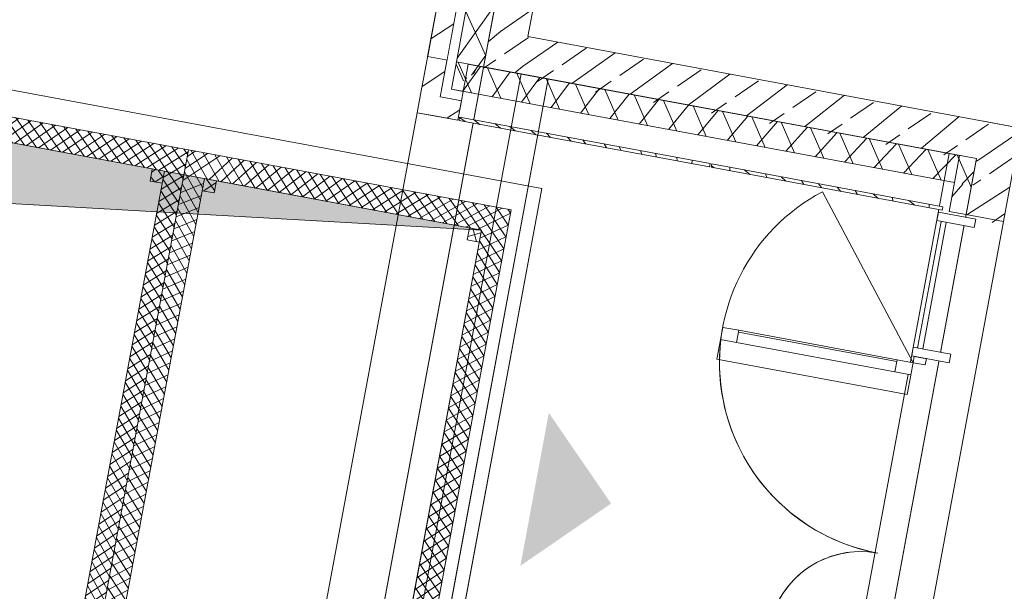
# Model space of a CAD drawing. Header units: metres. Extents: x 0 to 60282398, y -11592309 to 5708004.
# Tile 52 of 136: x 32353345.07 to 32353350.77, y 5707931.69 to 5707935. Entities that reach past the tile are written whole.
import ezdxf

# ---------------------------------------------------------------- set-up
doc = ezdxf.new("R2010")
doc.units = ezdxf.units.M
doc.header["$LTSCALE"] = 0.75
doc.set_wipeout_variables(frame=1)
doc.layers.get('0').update_dxf_attribs({"linetype": 'CONTINUOUS'})
for name, color, linetype, lineweight in [('10417023$0$#9_002_GES I Übersicht Erdgeschoss_1_101_Wand Aussen.A', 7, 'CONTINUOUS', 25), ('10417023$0$#9_002_GES I Übersicht Erdgeschoss_1_102_Wand Innen.A', 7, 'CONTINUOUS', 25), ('10417023$0$#9_002_GES I Übersicht Erdgeschoss_1_104_Decken.A', 7, 'CONTINUOUS', 25), ('10417023$0$#9_002_GES I Übersicht Erdgeschoss_1_115_Außentüren', 7, 'CONTINUOUS', 25), ('10417023$0$#9_002_GES I Übersicht Erdgeschoss_1_201_Aussenwandbekleidung.A', 7, 'CONTINUOUS', 25), ('10417023$0$#9_002_GES I Übersicht Erdgeschoss_1_210_Wärmedämmung', 7, 'CONTINUOUS', 25), ('10417023$0$#9_002_GES I Übersicht Erdgeschoss_1_Neubau_101_Wand Aussen.A', 7, 'CONTINUOUS', 25), ('10417023$0$#9_002_GES I Übersicht Erdgeschoss_1_Neubau_102_Wand Innen.A', 7, 'CONTINUOUS', 25), ('10417023$0$#9_002_GES I Übersicht Erdgeschoss_1_Neubau_104_Decken.A', 7, 'CONTINUOUS', 25), ('10417023$0$#9_002_GES I Übersicht Erdgeschoss_1_Neubau_115_Außentüren', 7, 'CONTINUOUS', 25), ('10417023$0$#9_002_GES I Übersicht Erdgeschoss_1_Neubau_201_Aussenwandbekleidu', 7, 'CONTINUOUS', 25), ('10417023$0$#9_002_GES I Übersicht Erdgeschoss_1_Neubau_210_Wärmedämmung', 7, 'CONTINUOUS', 25), ('10417023$0$#9_002_GES I Übersicht Erdgeschoss_1_Neubau_602_Beschriftung 1_100', 7, 'CONTINUOUS', 25), ('10417023$0$Keine', 7, 'CONTINUOUS', 13)]:
    doc.layers.add(name, color=color, linetype=linetype, lineweight=lineweight)
pattern_1 = [(44.99999999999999, (0, 0), (-0.03535533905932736, 0.03535533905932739), []), (135.0000000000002, (0, 0), (0.03535533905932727, 0.03535533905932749), [])]
pattern_2 = [(-119.9999999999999, (0, 0), (-0.129903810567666, 0.07499999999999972), []), (-59.99999999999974, (0, 0), (0.1299038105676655, 0.0750000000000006), [])]
pattern_3 = [(44.99999999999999, (0, 0), (-0.1697056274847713, 0.1697056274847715), []), (44.99999999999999, (-0.08485281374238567, 0.08485281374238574), (-0.1697056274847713, 0.1697056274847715), [0.18, -0.05999999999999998])]
pattern_4 = [(44.99999999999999, (0, 0), (-0.1414213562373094, 0.1414213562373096), [])]
pattern_5 = [(134.9999999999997, (0, 0), (0.1060660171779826, 0.1060660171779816), []), (134.9999999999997, (-0.03535533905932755, -0.0353553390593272), (0.1060660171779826, 0.1060660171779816), [])]

# ---------------------------------------------------------------- blocks, each defined once
blk = doc.blocks.new('10417023$0$#9_MKO_LP5_ARC_GES_UP_00_002_P_G_modell (3D)')
at = {"layer": '10417023$0$#9_002_GES I Übersicht Erdgeschoss_1_101_Wand Aussen.A', "linetype": 'Continuous', "lineweight": 5, "true_color": 0xff0000}
h = blk.add_hatch(dxfattribs=at)
h.set_pattern_fill('#9_DÄMMUNG__WEICH_0001', color=1, style=0, pattern_type=2)
h.set_pattern_definition(pattern_2)
h.paths.add_polyline_path([(-32353499.24365668, -5707785.84991685), (-32353499.33365456, -5707785.84991685), (-32353499.33365456, -5707785.939914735)])
at = {"layer": '10417023$0$#9_002_GES I Übersicht Erdgeschoss_1_102_Wand Innen.A', "linetype": 'Continuous', "lineweight": 5, "true_color": 0xff0000}
h = blk.add_hatch(dxfattribs=at)
h.set_pattern_fill('#9_BETON__STAHLBETON_0001', color=1, style=0, pattern_type=2)
h.set_pattern_definition(pattern_3)
h.paths.add_polyline_path([(-32353496.12409519, -5707785.62991685), (-32353496.34409519, -5707785.62991685), (-32353496.34409519, -5707785.84991685), (-32353496.12409519, -5707785.84991685)])
h = blk.add_hatch(dxfattribs=at)
h.set_pattern_fill('#9_BETON__STAHLBETON_0001', color=1, style=0, pattern_type=2)
h.set_pattern_definition(pattern_3)
h.paths.add_polyline_path([(-32353496.12409516, -5707785.84991685), (-32353496.34409519, -5707785.84991685), (-32353496.34409519, -5707786.179576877), (-32353496.12409516, -5707786.179576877)])
at = {"layer": '10417023$0$#9_002_GES I Übersicht Erdgeschoss_1_104_Decken.A', "linetype": 'Continuous', "lineweight": 13, "true_color": 0xff0000}
h = blk.add_hatch(dxfattribs=at)
h.set_pattern_fill('#9_GUßASPHALT_0001', color=1, style=0, pattern_type=2)
h.set_pattern_definition(pattern_1)
h.paths.add_polyline_path([(-32353502.73062876, -5707786.633135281), (-32353502.73062876, -5707789.825930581), (-32353500.833813, -5707789.825930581), (-32353500.833813, -5707786.633135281)])
h.paths.add_polyline_path([(-32353502.58381542, -5707786.779532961), (-32353500.94938963, -5707786.779532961), (-32353500.94938963, -5707789.679532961), (-32353502.58381542, -5707789.679532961)])
h = blk.add_hatch(dxfattribs=at)
h.set_pattern_fill('#9_GUßASPHALT_0001', color=1, style=0, pattern_type=2)
h.set_pattern_definition(pattern_1)
h.paths.add_polyline_path([(-32353500.83380634, -5707786.633135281), (-32353500.83380634, -5707789.825930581), (-32353498.93699724, -5707789.825930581), (-32353498.93699724, -5707786.633135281)])
h.paths.add_polyline_path([(-32353500.7131819, -5707786.779532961), (-32353499.08381058, -5707786.779532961), (-32353499.08381058, -5707789.679532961), (-32353500.7131819, -5707789.679532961)])
h = blk.add_hatch(dxfattribs=at)
h.set_pattern_fill('#9_GUßASPHALT_0001', color=1, style=0, pattern_type=2)
h.set_pattern_definition(pattern_1)
h.paths.add_polyline_path([(-32353501.02026541, -5707786.850399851), (-32353500.9493985, -5707786.850399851), (-32353500.9493985, -5707786.779532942), (-32353501.02026541, -5707786.779532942)])
h = blk.add_hatch(dxfattribs=at)
h.set_pattern_fill('#9_GUßASPHALT_0001', color=1, style=0, pattern_type=2)
h.set_pattern_definition(pattern_1)
h.paths.add_polyline_path([(-32353500.71319065, -5707786.850399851), (-32353500.64232374, -5707786.850399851), (-32353500.64232374, -5707786.779532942), (-32353500.71319065, -5707786.779532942)])
h = blk.add_hatch(dxfattribs=at)
h.set_pattern_fill('#9_GUßASPHALT_0001', color=1, style=0, pattern_type=2)
h.set_pattern_definition(pattern_1)
h.paths.add_polyline_path([(-32353499.1546775, -5707786.779532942), (-32353499.1546775, -5707786.850399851), (-32353499.08381059, -5707786.850399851), (-32353499.08381059, -5707786.779532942)])
at = {"layer": '10417023$0$#9_002_GES I Übersicht Erdgeschoss_1_Neubau_101_Wand Aussen.A', "linetype": 'Continuous', "lineweight": 5, "true_color": 0xff0000}
h = blk.add_hatch(dxfattribs=at)
h.set_pattern_fill('#9_BETON__STAHLBETON_0001', color=1, style=0, pattern_type=2)
h.set_pattern_definition(pattern_3)
h.paths.add_polyline_path([(-32353499.24365668, -5707783.814916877), (-32353499.24365668, -5707785.62991685), (-32353499.02365668, -5707785.62991685), (-32353499.02365668, -5707783.814916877)])
h = blk.add_hatch(dxfattribs=at)
h.set_pattern_fill('#9_BETON__STAHLBETON_0001', color=1, style=0, pattern_type=2)
h.set_pattern_definition(pattern_3)
h.paths.add_polyline_path([(-32353499.02365668, -5707785.62991685), (-32353499.24365668, -5707785.84991685), (-32353499.02365668, -5707785.84991685)])
h = blk.add_hatch(dxfattribs=at)
h.set_pattern_fill('#9_BETON__STAHLBETON_0001', color=1, style=0, pattern_type=2)
h.set_pattern_definition(pattern_3)
h.paths.add_polyline_path([(-32353499.24365668, -5707785.62991685), (-32353499.24365668, -5707785.84991685), (-32353499.02365668, -5707785.62991685)])
at = {"layer": '10417023$0$#9_002_GES I Übersicht Erdgeschoss_1_Neubau_102_Wand Innen.A', "linetype": 'Continuous', "lineweight": 5, "true_color": 0xff0000}
h = blk.add_hatch(dxfattribs=at)
h.set_pattern_fill('#9_BETON__STAHLBETON_0001', color=1, style=0, pattern_type=2)
h.set_pattern_definition(pattern_3)
h.paths.add_polyline_path([(-32353496.34409519, -5707785.62991685), (-32353499.02365668, -5707785.62991685), (-32353499.02365668, -5707785.84991685), (-32353496.34409519, -5707785.84991685)])
at = {"layer": '10417023$0$#9_002_GES I Übersicht Erdgeschoss_1_Neubau_201_Aussenwandbekleidu', "linetype": 'Continuous', "lineweight": 5, "true_color": 0xff0000}
h = blk.add_hatch(dxfattribs=at)
h.set_pattern_fill('#9_DÄMMUNG__WEICH_0001', color=1, style=0, pattern_type=2)
h.set_pattern_definition(pattern_2)
h.paths.add_polyline_path([(-32353496.34423325, -5707786.17991685), (-32353496.34423325, -5707786.00991685), (-32353496.44423325, -5707786.00991685), (-32353496.44423325, -5707786.17991685)])
at = {"layer": '10417023$0$#9_002_GES I Übersicht Erdgeschoss_1_101_Wand Aussen.A', "color": 1, "linetype": 'Continuous', "lineweight": 18, "true_color": 0xff0000}
for p, q in [((-32353499.24365668, -5707785.84991685), (-32353499.24365668, -5707783.814916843)), ((-32353499.33365456, -5707785.84991685), (-32353499.24365668, -5707785.84991685))]:
    blk.add_line(p, q, dxfattribs=at)
at = {"layer": '10417023$0$#9_002_GES I Übersicht Erdgeschoss_1_102_Wand Innen.A', "color": 1, "linetype": 'Continuous', "lineweight": 18, "true_color": 0xff0000}
for p, q in [((-32353496.34409519, -5707785.84991685), (-32353496.34409519, -5707786.179576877)), ((-32353496.12409519, -5707786.179576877), (-32353496.12409519, -5707785.84991685)), ((-32353496.12409486, -5707786.179576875), (-32353496.34409512, -5707786.179576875))]:
    blk.add_line(p, q, dxfattribs=at)
at = {"layer": '10417023$0$#9_002_GES I Übersicht Erdgeschoss_1_102_Wand Innen.A', "color": 1, "linetype": 'Continuous', "lineweight": 13, "true_color": 0xff0000}
for p, q in [((-32353496.12409486, -5707786.179576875), (-32353496.34409512, -5707786.179576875)), ((-32353496.34409512, -5707786.179576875), (-32353496.34409512, -5707790.299577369)), ((-32353496.12409486, -5707786.179576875), (-32353496.12409486, -5707790.299577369))]:
    blk.add_line(p, q, dxfattribs=at)
at = {"layer": '10417023$0$#9_002_GES I Übersicht Erdgeschoss_1_104_Decken.A', "color": 1, "linetype": 'Continuous', "lineweight": 13, "true_color": 0xff0000}
for p, q in [((-32353499.08381059, -5707786.779532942), (-32353502.58381543, -5707786.779532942)), ((-32353502.18733136, -5707787.176018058), (-32353499.08381105, -5707786.779532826)), ((-32353499.08381059, -5707789.679532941), (-32353499.08381059, -5707786.779532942))]:
    blk.add_line(p, q, dxfattribs=at)
at = {"layer": '10417023$0$#9_002_GES I Übersicht Erdgeschoss_1_104_Decken.A', "color": 1, "linetype": 'Continuous', "lineweight": 13, "true_color": 0xff0000, "flags": 128}
for points in [[(-32353502.88381502, -5707789.979532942), (-32353498.78381501, -5707789.979532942), (-32353498.78381501, -5707786.479532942), (-32353502.88381502, -5707786.479532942)], [(-32353502.73062877, -5707786.63313529), (-32353500.83381301, -5707786.63313529), (-32353500.83381301, -5707789.825930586), (-32353502.73062877, -5707789.825930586)], [(-32353498.93699725, -5707786.63313529), (-32353498.93699725, -5707789.825930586), (-32353500.83380634, -5707789.825930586), (-32353500.83380634, -5707786.63313529)], [(-32353500.94938963, -5707789.679532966), (-32353500.94938963, -5707786.779532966), (-32353502.58381543, -5707786.779532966), (-32353502.58381543, -5707789.679532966)], [(-32353501.02026541, -5707786.850399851), (-32353500.9493985, -5707786.850399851), (-32353500.9493985, -5707786.779532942), (-32353501.02026541, -5707786.779532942)], [(-32353500.71319065, -5707786.850399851), (-32353500.64232374, -5707786.850399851), (-32353500.64232374, -5707786.779532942), (-32353500.71319065, -5707786.779532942)], [(-32353499.08381059, -5707789.679532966), (-32353499.08381059, -5707786.779532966), (-32353500.71318191, -5707786.779532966), (-32353500.71318191, -5707789.679532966)], [(-32353499.1546775, -5707786.779532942), (-32353499.08381059, -5707786.779532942), (-32353499.08381059, -5707786.850399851), (-32353499.1546775, -5707786.850399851)]]:
    blk.add_lwpolyline(points, close=True, dxfattribs=at)
blk.add_lwpolyline([(-32353499.08381059, -5707789.679532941), (-32353498.78381501, -5707789.679532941), (-32353498.78381501, -5707786.479532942), (-32353502.88381502, -5707786.479532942), (-32353502.88381502, -5707789.679532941), (-32353502.58381543, -5707789.679532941)], dxfattribs=at)
at = {"layer": '10417023$0$#9_002_GES I Übersicht Erdgeschoss_1_104_Decken.A', "color": 1, "linetype": 'Continuous', "true_color": 0xff0000}
blk.add_solid([(-32353502.58381543, -5707789.679532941), (-32353502.18733081, -5707787.176017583), (-32353502.58381543, -5707786.779532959), (-32353499.08381059, -5707786.779532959)], dxfattribs=at)
at = {"layer": '10417023$0$#9_002_GES I Übersicht Erdgeschoss_1_115_Außentüren', "color": 1, "linetype": 'Continuous', "lineweight": 13, "true_color": 0xff0000}
blk.add_arc((-32353496.4889623, -5707788.736243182), 0.5386800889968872, 90, 243.7333615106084, dxfattribs=at)
at = {"layer": '10417023$0$#9_002_GES I Übersicht Erdgeschoss_1_210_Wärmedämmung', "color": 1, "linetype": 'Continuous', "lineweight": 13, "true_color": 0xff0000}
for p, q in [((-32353499.02365668, -5707785.84991685), (-32353498.86365668, -5707785.84991685)), ((-32353496.44409519, -5707785.84991685), (-32353498.86365668, -5707785.84991685)), ((-32353498.86365668, -5707785.84991685), (-32353498.86365668, -5707786.00991685)), ((-32353496.34409519, -5707785.84991685), (-32353496.50409519, -5707785.84991685)), ((-32353496.50409519, -5707785.84991685), (-32353496.50409519, -5707790.13957689)), ((-32353496.44409519, -5707786.00991685), (-32353496.44409519, -5707785.84991685)), ((-32353496.34409519, -5707790.29957689), (-32353496.34409519, -5707785.84991685)), ((-32353498.86365668, -5707786.00991685), (-32353496.44409519, -5707786.00991685))]:
    blk.add_line(p, q, dxfattribs=at)
at = {"layer": '10417023$0$#9_002_GES I Übersicht Erdgeschoss_1_210_Wärmedämmung', "color": 1, "linetype": 'Continuous', "lineweight": 18, "true_color": 0xff0000}
blk.add_line((-32353496.34423325, -5707786.00991685), (-32353496.34423325, -5707785.84991685), dxfattribs=at)
at = {"layer": '10417023$0$#9_002_GES I Übersicht Erdgeschoss_1_Neubau_101_Wand Aussen.A', "color": 1, "linetype": 'Continuous', "lineweight": 13, "true_color": 0xff0000}
for p, q in [((-32353499.24365668, -5707785.84991685), (-32353499.24365668, -5707777.242828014)), ((-32353499.24365668, -5707785.849916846), (-32353499.24365668, -5707790.29957689)), ((-32353499.24365668, -5707785.849916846), (-32353499.02365668, -5707785.849916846)), ((-32353499.02365668, -5707790.29957689), (-32353499.02365668, -5707785.849916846))]:
    blk.add_line(p, q, dxfattribs=at)
at = {"layer": '10417023$0$#9_002_GES I Übersicht Erdgeschoss_1_Neubau_101_Wand Aussen.A', "color": 1, "linetype": 'Continuous', "lineweight": 18, "true_color": 0xff0000}
for p, q in [((-32353499.24365668, -5707783.814916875), (-32353499.24365668, -5707785.84991685)), ((-32353499.02365668, -5707785.62991685), (-32353499.02365668, -5707783.814916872))]:
    blk.add_line(p, q, dxfattribs=at)
at = {"layer": '10417023$0$#9_002_GES I Übersicht Erdgeschoss_1_Neubau_102_Wand Innen.A', "color": 1, "linetype": 'Continuous', "lineweight": 18, "true_color": 0xff0000}
for p, q in [((-32353494.84365667, -5707785.62991685), (-32353499.02365668, -5707785.62991685)), ((-32353496.12409486, -5707785.629916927), (-32353496.34409512, -5707785.629916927)), ((-32353499.24365668, -5707785.84991685), (-32353499.02365668, -5707785.84991685)), ((-32353499.02365668, -5707785.84991685), (-32353496.34409519, -5707785.84991685))]:
    blk.add_line(p, q, dxfattribs=at)
at = {"layer": '10417023$0$#9_002_GES I Übersicht Erdgeschoss_1_Neubau_104_Decken.A', "color": 1, "linetype": 'Continuous', "lineweight": 13, "true_color": 0xff0000, "flags": 128}
for points in [[(-32353499.24365664, -5707781.952985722), (-32353499.24365668, -5707777.242828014), (-32353491.34430819, -5707777.240905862), (-32353491.34429377, -5707777.249004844), (-32353488.711808, -5707777.242914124), (-32353474.36909785, -5707777.203502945), (-32353467.58052395, -5707777.184627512), (-32353458.71420428, -5707777.159975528), (-32353458.7142043, -5707776.82162203), (-32353452.08528951, -5707776.852814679), (-32353452.08528951, -5707777.242828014), (-32353452.08528951, -5707779.426313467), (-32353449.88417032, -5707779.426313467), (-32353449.88417032, -5707779.646313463), (-32353454.47117382, -5707779.646313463), (-32353454.47117382, -5707790.51957689), (-32353496.34426422, -5707790.51957689), (-32353496.34426422, -5707785.84991685), (-32353499.24365677, -5707785.84991685)], [(-32353491.64409519, -5707777.192828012), (-32353499.24365668, -5707777.192828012), (-32353499.24365668, -5707790.51957689), (-32353454.47117381, -5707790.51957689), (-32353454.47117381, -5707779.376313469), (-32353454.47117381, -5707776.841971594), (-32353458.7151397, -5707776.821626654), (-32353458.71420428, -5707777.159982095), (-32353462.62409527, -5707777.170791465), (-32353462.62409527, -5707788.759576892), (-32353491.64409519, -5707788.759576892)]]:
    blk.add_lwpolyline(points, close=True, dxfattribs=at)
at = {"layer": '10417023$0$#9_002_GES I Übersicht Erdgeschoss_1_Neubau_115_Außentüren', "color": 1, "linetype": 'Continuous', "lineweight": 13, "true_color": 0xff0000}
blk.add_arc((-32353496.48909519, -5707788.736868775), 0.5389519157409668, 90, 179.9999998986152, dxfattribs=at)
at = {"layer": '10417023$0$#9_002_GES I Übersicht Erdgeschoss_1_Neubau_201_Aussenwandbekleidu', "color": 1, "linetype": 'Continuous', "lineweight": 18, "true_color": 0xff0000}
for p, q in [((-32353496.44423325, -5707786.00991685), (-32353496.44423325, -5707786.17991685)), ((-32353496.34423325, -5707786.17991685), (-32353496.34423325, -5707786.00991685)), ((-32353496.44423325, -5707786.17991685), (-32353496.34423325, -5707786.17991685))]:
    blk.add_line(p, q, dxfattribs=at)
at = {"layer": '10417023$0$#9_002_GES I Übersicht Erdgeschoss_1_Neubau_210_Wärmedämmung', "color": 1, "linetype": 'Continuous', "lineweight": 13, "true_color": 0xff0000, "flags": 128}
blk.add_lwpolyline([(-32353498.86365668, -5707790.13957689), (-32353496.34409519, -5707790.13957689), (-32353496.34409519, -5707785.84991685), (-32353498.86365668, -5707785.84991685)], close=True, dxfattribs=at)
at = {"layer": '10417023$0$#9_002_GES I Übersicht Erdgeschoss_1_Neubau_602_Beschriftung 1_100', "color": 1, "linetype": 'Continuous', "true_color": 0xff0000}
blk.add_solid([(-32353498.50786805, -5707787.747563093), (-32353498.50786805, -5707788.647563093), (-32353498.05786805, -5707788.197563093)], dxfattribs=at)
at = {"color": 1, "linetype": 'Continuous', "lineweight": 5, "true_color": 0xff0000}
for points in [[(-32353499.57365667, -5707783.974916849), (-32353499.57365667, -5707785.849916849), (-32353499.42365668, -5707785.849916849), (-32353499.42365668, -5707783.974916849)], [(-32353499.57365668, -5707786.179916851), (-32353499.333654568, -5707786.179916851), (-32353499.333654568, -5707786.029916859), (-32353499.57365668, -5707786.029916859)]]:
    blk.add_wipeout(points, dxfattribs=at).dxf.layer = '10417023$0$#9_002_GES I Übersicht Erdgeschoss_1_Neubau_201_Aussenwandbekleidu'
at = {"layer": '10417023$0$#9_002_GES I Übersicht Erdgeschoss_1_101_Wand Aussen.A', "linetype": 'Continuous', "lineweight": 5, "true_color": 0xff0000}
h = blk.add_hatch(dxfattribs=at)
h.set_pattern_fill('#9_MW_VORMAUERZIEGEL_0001', color=1, style=0, pattern_type=2)
h.set_pattern_definition(pattern_4)
h.paths.add_polyline_path([(-32353499.45865668, -5707786.06491685), (-32353499.57365668, -5707786.17991685), (-32353499.45865668, -5707786.17991685)])
at = {"layer": '10417023$0$#9_002_GES I Übersicht Erdgeschoss_1_101_Wand Aussen.A', "color": 1, "linetype": 'Continuous', "lineweight": 18, "true_color": 0xff0000}
for p, q in [((-32353499.57365668, -5707783.929916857), (-32353499.57365668, -5707786.17991685)), ((-32353499.57365668, -5707786.17991685), (-32353499.45865668, -5707786.17991685)), ((-32353499.45865668, -5707786.17991685), (-32353499.33365456, -5707786.17991685))]:
    blk.add_line(p, q, dxfattribs=at)
at = {"layer": '10417023$0$#9_002_GES I Übersicht Erdgeschoss_1_Neubau_101_Wand Aussen.A', "color": 1, "linetype": 'Continuous', "lineweight": 13, "true_color": 0xff0000}
for p, q in [((-32353499.57365668, -5707777.242828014), (-32353499.57365668, -5707786.17991685)), ((-32353499.57365668, -5707786.17991685), (-32353499.57365668, -5707790.229532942))]:
    blk.add_line(p, q, dxfattribs=at)
at = {"layer": '10417023$0$#9_002_GES I Übersicht Erdgeschoss_1_Neubau_201_Aussenwandbekleidu', "color": 1, "linetype": 'Continuous', "lineweight": 13, "true_color": 0xff0000}
for p, q in [((-32353499.57365668, -5707783.97491685), (-32353499.57365668, -5707785.84991685)), ((-32353499.42365668, -5707785.84991685), (-32353499.42365668, -5707783.97491685)), ((-32353499.57365668, -5707785.84991685), (-32353499.42365668, -5707785.84991685)), ((-32353499.57365668, -5707786.029916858), (-32353499.57365668, -5707786.17991685)), ((-32353499.33365456, -5707786.029916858), (-32353499.42365668, -5707786.029916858)), ((-32353499.33365456, -5707786.029916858), (-32353499.33365456, -5707786.17991685)), ((-32353499.57365668, -5707786.17991685), (-32353499.33365456, -5707786.17991685))]:
    blk.add_line(p, q, dxfattribs=at)
at = {"color": 1, "linetype": 'Continuous', "lineweight": 5, "true_color": 0xff0000}
for points in [[(-32353496.479095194, -5707786.224916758), (-32353496.479095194, -5707787.009916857), (-32353496.449095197, -5707787.009916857), (-32353496.449095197, -5707786.224916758)], [(-32353496.583095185, -5707787.149916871), (-32353496.583095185, -5707787.077916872), (-32353497.515095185, -5707787.077916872), (-32353497.515095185, -5707787.149916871)]]:
    blk.add_wipeout(points, dxfattribs=at).dxf.layer = '10417023$0$#9_002_GES I Übersicht Erdgeschoss_1_Neubau_115_Außentüren'
at = {"layer": '10417023$0$#9_002_GES I Übersicht Erdgeschoss_1_Neubau_115_Außentüren', "color": 1, "linetype": 'Continuous', "lineweight": 13, "true_color": 0xff0000}
for p, q in [((-32353496.58309497, -5707787.077916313), (-32353497.51509548, -5707787.077916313)), ((-32353496.58309497, -5707787.087916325), (-32353497.51509548, -5707787.087916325)), ((-32353496.58309497, -5707787.149917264), (-32353497.51509548, -5707787.149917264))]:
    blk.add_line(p, q, dxfattribs=at)
at = {"layer": '10417023$0$#9_002_GES I Übersicht Erdgeschoss_1_Neubau_115_Außentüren', "color": 1, "linetype": 'Continuous', "lineweight": 13, "true_color": 0xff0000, "flags": 128}
for points in [[(-32353496.47909519, -5707786.224916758), (-32353496.44909519, -5707786.224916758), (-32353496.44909519, -5707787.009916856), (-32353496.47909519, -5707787.009916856)], [(-32353496.58309519, -5707787.149916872), (-32353497.51509519, -5707787.149916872), (-32353497.51509519, -5707787.077916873), (-32353496.58309519, -5707787.077916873)]]:
    blk.add_lwpolyline(points, close=True, dxfattribs=at)
at = {"layer": '10417023$0$#9_002_GES I Übersicht Erdgeschoss_1_Neubau_115_Außentüren', "color": 1, "linetype": 'Continuous', "lineweight": 13, "true_color": 0xff0000}
blk.add_arc((-32353496.4890952, -5707787.077916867), 1.119999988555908, 179.9999998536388, 270.0000001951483, dxfattribs=at)
at = {"color": 1, "linetype": 'Continuous', "lineweight": 5, "true_color": 0xff0000}
blk.add_wipeout([(-32353499.40365668, -5707786.00991685), (-32353499.45865668, -5707786.06491685), (-32353499.40365668, -5707786.06491685)], dxfattribs=at).dxf.layer = '10417023$0$#9_002_GES I Übersicht Erdgeschoss_1_101_Wand Aussen.A'
at = {"layer": '10417023$0$#9_002_GES I Übersicht Erdgeschoss_1_101_Wand Aussen.A', "linetype": 'Continuous', "lineweight": 5, "true_color": 0xff0000}
h = blk.add_hatch(dxfattribs=at)
h.set_pattern_fill('#9_MW_VORMAUERZIEGEL_0001', color=1, style=0, pattern_type=2)
h.set_pattern_definition(pattern_4)
h.paths.add_polyline_path([(-32353499.57365668, -5707783.929916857), (-32353499.57365668, -5707786.17991685), (-32353499.45865666, -5707786.064916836), (-32353499.45865666, -5707783.929916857)])
at = {"color": 1, "linetype": 'Continuous', "lineweight": 5, "true_color": 0xff0000}
for points in [[(-32353496.50409519, -5707786.194916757), (-32353496.50409519, -5707786.244916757), (-32353496.28409519, -5707786.244916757), (-32353496.28409519, -5707786.194916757)], [(-32353497.51509519, -5707787.149916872), (-32353497.51509519, -5707787.077916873), (-32353497.609095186, -5707787.077916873), (-32353497.609095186, -5707787.149916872)], [(-32353496.48909519, -5707787.149916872), (-32353496.48909519, -5707787.077916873), (-32353496.583095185, -5707787.077916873), (-32353496.583095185, -5707787.149916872)]]:
    blk.add_wipeout(points, dxfattribs=at).dxf.layer = '10417023$0$#9_002_GES I Übersicht Erdgeschoss_1_Neubau_115_Außentüren'
at = {"layer": '10417023$0$#9_002_GES I Übersicht Erdgeschoss_1_101_Wand Aussen.A', "color": 1, "linetype": 'Continuous', "lineweight": 18, "true_color": 0xff0000}
blk.add_line((-32353496.34418896, -5707786.179917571), (-32353496.34409512, -5707786.114916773), dxfattribs=at)
at = {"layer": '10417023$0$#9_002_GES I Übersicht Erdgeschoss_1_115_Außentüren', "color": 1, "linetype": 'Continuous', "lineweight": 13, "true_color": 0xff0000, "flags": 128}
blk.add_lwpolyline([(-32353497.60872037, -5707787.150428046), (-32353497.60872037, -5707787.264897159), (-32353496.4888056, -5707787.264897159), (-32353496.4888056, -5707787.150428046)], dxfattribs=at)
at = {"layer": '10417023$0$#9_002_GES I Übersicht Erdgeschoss_1_Neubau_115_Außentüren', "color": 1, "linetype": 'Continuous', "lineweight": 13, "true_color": 0xff0000, "flags": 128}
for points in [[(-32353496.50409519, -5707786.194916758), (-32353496.50409519, -5707786.244916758), (-32353496.28409519, -5707786.244916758), (-32353496.28409519, -5707786.194916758)], [(-32353497.51509519, -5707787.149916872), (-32353497.60909519, -5707787.149916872), (-32353497.60909519, -5707787.077916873), (-32353497.51509519, -5707787.077916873)], [(-32353496.48909519, -5707787.149916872), (-32353496.58309519, -5707787.149916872), (-32353496.58309519, -5707787.077916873), (-32353496.48909519, -5707787.077916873)]]:
    blk.add_lwpolyline(points, close=True, dxfattribs=at)
at = {"color": 1, "linetype": 'Continuous', "lineweight": 5, "true_color": 0xff0000}
blk.add_wipeout([(-32353499.45865669, -5707783.929916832), (-32353499.45865669, -5707786.06491685), (-32353499.403656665, -5707786.009916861), (-32353499.403656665, -5707783.929916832)], dxfattribs=at).dxf.layer = '10417023$0$#9_002_GES I Übersicht Erdgeschoss_1_101_Wand Aussen.A'
at = {"layer": '10417023$0$#9_002_GES I Übersicht Erdgeschoss_1_101_Wand Aussen.A', "linetype": 'Continuous', "lineweight": 5, "true_color": 0xff0000}
h = blk.add_hatch(dxfattribs=at)
h.set_pattern_fill('#9_DÄMMUNG__WEICH_0001', color=1, style=0, pattern_type=2)
h.set_pattern_definition(pattern_2)
h.paths.add_polyline_path([(-32353499.40365668, -5707783.814916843), (-32353499.40365668, -5707786.00991685), (-32353499.24365668, -5707785.84991685), (-32353499.24365668, -5707783.814916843)])
h = blk.add_hatch(dxfattribs=at)
h.set_pattern_fill('#9_MW_VORMAUERZIEGEL_0001', color=1, style=0, pattern_type=2)
h.set_pattern_definition(pattern_4)
h.paths.add_polyline_path([(-32353499.45865668, -5707786.17991685), (-32353499.33365456, -5707786.17991685), (-32353499.33365456, -5707786.06491685), (-32353499.45865668, -5707786.06491685)])
at = {"layer": '10417023$0$#9_002_GES I Übersicht Erdgeschoss_1_101_Wand Aussen.A', "color": 1, "linetype": 'Continuous', "lineweight": 18, "true_color": 0xff0000}
for p, q in [((-32353499.4586563, -5707783.929916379), (-32353499.4586563, -5707786.064916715)), ((-32353499.40365696, -5707783.929916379), (-32353499.40365696, -5707786.009917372)), ((-32353499.4586563, -5707786.064916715), (-32353499.40365696, -5707786.064916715))]:
    blk.add_line(p, q, dxfattribs=at)
at = {"layer": '10417023$0$#9_002_GES I Übersicht Erdgeschoss_1_210_Wärmedämmung', "color": 1, "linetype": 'Continuous', "lineweight": 18, "true_color": 0xff0000}
blk.add_line((-32353496.34423325, -5707785.84991685), (-32353499.40365669, -5707785.849916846), dxfattribs=at)
at = {"color": 1, "linetype": 'Continuous', "lineweight": 5, "true_color": 0xff0000}
for points, layer in [([(-32353496.484095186, -5707786.15991685), (-32353497.84419433, -5707786.15991685), (-32353497.84419433, -5707786.17991685), (-32353496.484095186, -5707786.17991685)], '10417023$0$#9_002_GES I Übersicht Erdgeschoss_1_201_Aussenwandbekleidung.A'), ([(-32353496.41709519, -5707787.039916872), (-32353496.48909519, -5707787.039916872), (-32353496.48909519, -5707787.077916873), (-32353496.41709519, -5707787.077916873)], '10417023$0$#9_002_GES I Übersicht Erdgeschoss_1_Neubau_115_Außentüren')]:
    blk.add_wipeout(points, dxfattribs=at).dxf.layer = layer
at = {"layer": '10417023$0$#9_002_GES I Übersicht Erdgeschoss_1_201_Aussenwandbekleidung.A', "color": 1, "linetype": 'Continuous', "lineweight": 13, "true_color": 0xff0000}
for p, q in [((-32353496.48409519, -5707786.15991685), (-32353497.84419433, -5707786.15991685)), ((-32353497.84419433, -5707786.15991685), (-32353497.84419433, -5707786.17991685)), ((-32353497.84419433, -5707786.17991685), (-32353496.48409519, -5707786.17991685)), ((-32353496.48409519, -5707786.17991685), (-32353496.48409519, -5707786.15991685))]:
    blk.add_line(p, q, dxfattribs=at)
at = {"layer": '10417023$0$#9_002_GES I Übersicht Erdgeschoss_1_201_Aussenwandbekleidung.A', "color": 1, "linetype": 'Continuous', "lineweight": 18, "true_color": 0xff0000}
blk.add_line((-32353496.48409519, -5707786.17991685), (-32353496.48409519, -5707786.15991685), dxfattribs=at)
at = {"layer": '10417023$0$#9_002_GES I Übersicht Erdgeschoss_1_Neubau_115_Außentüren', "color": 1, "linetype": 'Continuous', "lineweight": 13, "true_color": 0xff0000, "flags": 128}
blk.add_lwpolyline([(-32353496.41709519, -5707787.039916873), (-32353496.41709519, -5707787.077916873), (-32353496.48909519, -5707787.077916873), (-32353496.48909519, -5707787.039916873)], close=True, dxfattribs=at)
at = {"color": 1, "linetype": 'Continuous', "lineweight": 5, "true_color": 0xff0000}
blk.add_wipeout([(-32353499.403656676, -5707786.06491685), (-32353499.333654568, -5707786.06491685), (-32353499.333654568, -5707786.009916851), (-32353499.403656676, -5707786.009916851)], dxfattribs=at).dxf.layer = '10417023$0$#9_002_GES I Übersicht Erdgeschoss_1_101_Wand Aussen.A'
at = {"layer": '10417023$0$#9_002_GES I Übersicht Erdgeschoss_1_101_Wand Aussen.A', "linetype": 'Continuous', "lineweight": 5, "true_color": 0xff0000}
h = blk.add_hatch(dxfattribs=at)
h.set_pattern_fill('#9_DÄMMUNG__WEICH_0001', color=1, style=0, pattern_type=2)
h.set_pattern_definition(pattern_2)
h.paths.add_polyline_path([(-32353499.40365668, -5707786.00991685), (-32353499.33365456, -5707786.00991685), (-32353499.33365456, -5707785.939914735)])
at = {"layer": '10417023$0$#9_002_GES I Übersicht Erdgeschoss_1_210_Wärmedämmung', "linetype": 'Continuous', "lineweight": 5, "true_color": 0xff0000}
h = blk.add_hatch(dxfattribs=at)
h.set_pattern_fill('#9_DÄMMUNG__WEICH_0001', color=1, style=0, pattern_type=2)
h.set_pattern_definition(pattern_2)
h.paths.add_polyline_path([(-32353499.40365669, -5707786.00991685), (-32353496.34423325, -5707786.00991685), (-32353496.34423325, -5707785.84991685), (-32353499.40365669, -5707785.849916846)])
at = {"layer": '10417023$0$#9_002_GES I Übersicht Erdgeschoss_1_101_Wand Aussen.A', "color": 1, "linetype": 'Continuous', "lineweight": 18, "true_color": 0xff0000}
for p, q in [((-32353499.33365456, -5707786.00991685), (-32353499.33365456, -5707785.84991685)), ((-32353499.40365696, -5707786.009917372), (-32353499.33365399, -5707786.009917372)), ((-32353499.4586563, -5707786.064916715), (-32353499.40365696, -5707786.064916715)), ((-32353499.40365696, -5707786.064916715), (-32353499.33365399, -5707786.064916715)), ((-32353499.33365456, -5707786.17991685), (-32353499.33365456, -5707786.06491685))]:
    blk.add_line(p, q, dxfattribs=at)
at = {"layer": '10417023$0$#9_002_GES I Übersicht Erdgeschoss_1_101_Wand Aussen.A', "color": 1, "linetype": 'Continuous', "lineweight": 13, "true_color": 0xff0000}
blk.add_line((-32353499.33365456, -5707786.06491685), (-32353499.33365456, -5707786.00991685), dxfattribs=at)
at = {"layer": '10417023$0$#9_002_GES I Übersicht Erdgeschoss_1_210_Wärmedämmung', "color": 1, "linetype": 'Continuous', "lineweight": 18, "true_color": 0xff0000}
for p, q in [((-32353499.40365669, -5707785.849916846), (-32353499.40365669, -5707786.00991685)), ((-32353499.40365669, -5707786.00991685), (-32353496.44423325, -5707786.00991685))]:
    blk.add_line(p, q, dxfattribs=at)
at = {"color": 1, "linetype": 'Continuous', "lineweight": 5, "true_color": 0xff0000}
blk.add_wipeout([(-32353496.50409519, -5707787.039916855), (-32353496.28409519, -5707787.039916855), (-32353496.28409519, -5707786.989916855), (-32353496.50409519, -5707786.989916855)], dxfattribs=at).dxf.layer = '10417023$0$#9_002_GES I Übersicht Erdgeschoss_1_Neubau_115_Außentüren'
at = {"layer": '10417023$0$#9_002_GES I Übersicht Erdgeschoss_1_115_Außentüren', "color": 1, "linetype": 'Continuous', "lineweight": 13, "true_color": 0xff0000}
blk.add_line((-32353497.18566815, -5707786.201354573), (-32353496.48913818, -5707787.077939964), dxfattribs=at)
blk.add_arc((-32353496.48913818, -5707787.077939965), 1.119623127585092, 128.4704621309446, 270.0000001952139, dxfattribs=at)
at = {"layer": '10417023$0$#9_002_GES I Übersicht Erdgeschoss_1_Neubau_115_Außentüren', "color": 1, "linetype": 'Continuous', "lineweight": 13, "true_color": 0xff0000, "flags": 128}
blk.add_lwpolyline([(-32353496.50409519, -5707787.039916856), (-32353496.50409519, -5707786.989916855), (-32353496.28409519, -5707786.989916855), (-32353496.28409519, -5707787.039916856)], close=True, dxfattribs=at)
at = {"color": 1, "linetype": 'Continuous', "lineweight": 5, "true_color": 0xff0000}
blk.add_wipeout([(-32353497.854226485, -5707786.159916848), (-32353499.327146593, -5707786.159916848), (-32353499.327146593, -5707786.179916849), (-32353497.854226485, -5707786.179916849)], dxfattribs=at).dxf.layer = '10417023$0$#9_002_GES I Übersicht Erdgeschoss_1_201_Aussenwandbekleidung.A'
at = {"layer": '10417023$0$#9_002_GES I Übersicht Erdgeschoss_1_201_Aussenwandbekleidung.A', "linetype": 'Continuous', "lineweight": 5, "true_color": 0xff0000}
h = blk.add_hatch(dxfattribs=at)
h.set_pattern_fill('#9_METALL__STAHL_0001', color=1, style=0, pattern_type=2)
h.set_pattern_definition(pattern_5)
h.paths.add_polyline_path([(-32353497.85422649, -5707786.15991685), (-32353499.3271466, -5707786.15991685), (-32353499.3271466, -5707786.17991685), (-32353497.85422649, -5707786.17991685)])
h = blk.add_hatch(dxfattribs=at)
h.set_pattern_fill('#9_METALL__STAHL_0001', color=1, style=0, pattern_type=2)
h.set_pattern_definition(pattern_5)
h.paths.add_polyline_path([(-32353496.48409519, -5707786.15991685), (-32353497.84419433, -5707786.15991685), (-32353497.84419433, -5707786.17991685), (-32353496.48409519, -5707786.17991685)])
at = {"layer": '10417023$0$#9_002_GES I Übersicht Erdgeschoss_1_201_Aussenwandbekleidung.A', "color": 1, "linetype": 'Continuous', "lineweight": 13, "true_color": 0xff0000}
for p, q in [((-32353497.85422649, -5707786.15991685), (-32353499.3271466, -5707786.15991685)), ((-32353499.3271466, -5707786.15991685), (-32353499.3271466, -5707786.17991685)), ((-32353499.3271466, -5707786.17991685), (-32353497.85422649, -5707786.17991685)), ((-32353497.85422649, -5707786.17991685), (-32353497.85422649, -5707786.15991685))]:
    blk.add_line(p, q, dxfattribs=at)
at = {"layer": '10417023$0$#9_002_GES I Übersicht Erdgeschoss_1_201_Aussenwandbekleidung.A', "color": 1, "linetype": 'Continuous', "lineweight": 18, "true_color": 0xff0000}
for p, q in [((-32353497.85422649, -5707786.15991685), (-32353499.3271466, -5707786.15991685)), ((-32353499.3271466, -5707786.15991685), (-32353499.3271466, -5707786.17991685)), ((-32353499.3271466, -5707786.17991685), (-32353497.85422649, -5707786.17991685)), ((-32353497.85422649, -5707786.17991685), (-32353497.85422649, -5707786.15991685)), ((-32353496.48409519, -5707786.15991685), (-32353497.84419433, -5707786.15991685)), ((-32353497.84419433, -5707786.15991685), (-32353497.84419433, -5707786.17991685)), ((-32353497.84419433, -5707786.17991685), (-32353496.48409519, -5707786.17991685))]:
    blk.add_line(p, q, dxfattribs=at)
at = {"layer": '10417023$0$#9_002_GES I Übersicht Erdgeschoss_1_210_Wärmedämmung', "color": 1, "linetype": 'Continuous', "lineweight": 13, "true_color": 0xff0000}
for p, q in [((-32353499.02365668, -5707785.84991685), (-32353499.02365668, -5707790.29957689)), ((-32353498.86365668, -5707790.13957689), (-32353498.86365668, -5707785.84991685))]:
    blk.add_line(p, q, dxfattribs=at)
at = {"layer": '10417023$0$#9_002_GES I Übersicht Erdgeschoss_1_Neubau_101_Wand Aussen.A', "color": 1, "linetype": 'Continuous', "lineweight": 13, "true_color": 0xff0000}
blk.add_line((-32353499.24365668, -5707790.399532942), (-32353499.24365668, -5707786.17991685), dxfattribs=at)
blk = doc.blocks.new('10417023$0$2_MKO_LP5_LAN_GES_UP_00_002_V_A (3D)')
at = {"layer": '10417023$0$Keine'}
blk.add_blockref('10417023$0$#9_MKO_LP5_ARC_GES_UP_00_002_P_G_modell (3D)', (0, 0), dxfattribs=at)
blk = doc.blocks.new('10417023')
at = {"layer": '10417023$0$Keine', "rotation": 349.4819372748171}
blk.add_blockref('10417023$0$2_MKO_LP5_LAN_GES_UP_00_002_V_A (3D)', (65205154.93137175, 5413829.557758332), dxfattribs=at)

msp = doc.modelspace()

# ---------------------------------------------------------------- block references
msp.add_blockref('10417023', (0, 0))

doc.saveas('drawing.dxf')
